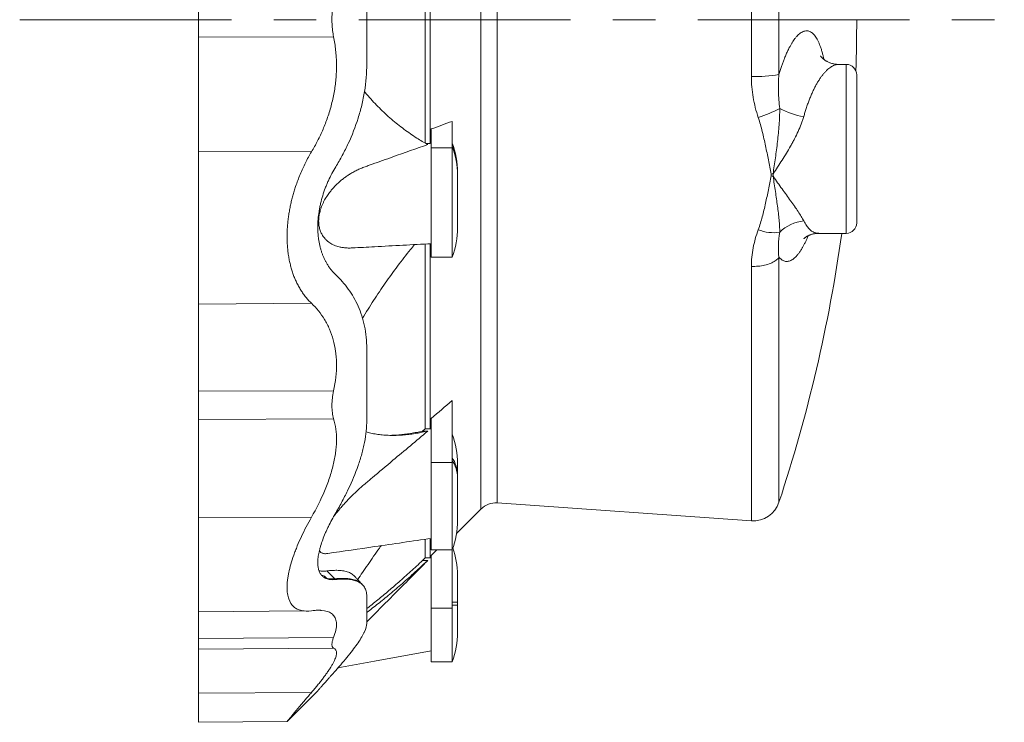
# Model space of a CAD drawing. Header units: millimetres. Extents: x 7 to 413, y 5 to 292.
# Tile 7 of 10: x 122 to 181, y 161 to 203. Entities that reach past the tile are written whole.
import ezdxf

# ---------------------------------------------------------------- set-up
doc = ezdxf.new("R2010")
doc.units = ezdxf.units.MM
doc.linetypes.add('CENTERX2', pattern=[20.32, 12.7, -2.54, 2.54, -2.54])
doc.layers.add('FORMAT', color=7, linetype='Continuous')

msp = doc.modelspace()

# ---------------------------------------------------------------- linework, layer by layer
at = {"color": 7, "linetype": 'Continuous', "lineweight": 15}
for p, q in [((166.033, 199.258), (166.033, 232.697)), ((149.829, 231.995), (149.829, 173.329)), ((150.8, 231.632), (150.8, 173.692)), ((167.69, 231.586), (167.69, 199.384)), ((146.477, 210.049), (146.477, 195.274)), ((146.787, 210.088), (146.787, 195.235)), ((132.896, 201.613), (140.995, 201.629)), ((171.722, 199.98), (171.277, 199.98)), ((171.722, 189.855), (171.722, 199.98)), ((172.347, 199.355), (172.347, 190.48)), ((148.097, 196.566), (148.097, 194.981)), ((146.847, 196.112), (146.847, 194.981)), ((132.896, 194.757), (139.666, 194.735)), ((146.543, 195.236), (146.787, 195.235)), ((146.787, 195.235), (146.847, 195.256)), ((146.847, 194.981), (148.097, 194.981)), ((146.847, 194.981), (146.847, 188.428)), ((148.097, 194.981), (148.097, 188.428)), ((148.418, 193.42), (148.418, 193.5)), ((148.418, 193.363), (148.418, 193.42)), ((148.418, 193.363), (148.418, 190.192)), ((170.069, 189.855), (171.722, 189.855)), ((146.477, 189.215), (146.477, 178.133)), ((146.787, 189.232), (146.787, 178.131)), ((146.847, 188.428), (148.097, 188.428)), ((167.69, 188.421), (167.69, 173.737)), ((166.033, 172.626), (166.033, 187.874)), ((132.896, 185.614), (139.666, 185.664)), ((132.896, 180.389), (140.995, 180.417)), ((148.097, 179.826), (148.097, 176.116)), ((132.896, 178.693), (140.995, 178.746)), ((146.847, 178.763), (146.847, 176.116)), ((146.327, 178.006), (146.477, 178.133)), ((146.327, 178.006), (146.639, 178.007)), ((146.477, 178.133), (146.787, 178.131)), ((146.787, 178.131), (146.847, 178.182)), ((146.847, 176.116), (146.847, 170.881)), ((146.847, 176.116), (148.097, 176.116)), ((148.097, 176.116), (148.097, 170.881)), ((148.418, 175.377), (148.418, 176.047)), ((148.418, 175.225), (148.418, 175.377)), ((148.418, 175.225), (148.418, 172.645)), ((150.8, 173.692), (166.033, 172.626)), ((148.356, 171.855), (149.829, 173.329)), ((132.896, 172.824), (139.666, 172.838)), ((146.477, 171.517), (146.477, 170.397)), ((146.787, 171.561), (146.787, 170.397)), ((146.847, 170.881), (148.097, 170.881)), ((146.847, 170.542), (147.181, 170.881)), ((148.097, 170.881), (148.097, 167.39)), ((146.327, 170.246), (146.477, 170.397)), ((146.327, 170.246), (146.639, 170.248)), ((146.477, 170.397), (146.787, 170.397)), ((146.787, 170.397), (146.847, 170.458)), ((146.847, 170.542), (146.847, 167.39)), ((140.586, 169.621), (141.077, 169.147)), ((148.418, 167.755), (148.418, 169.38)), ((141.075, 169.149), (141.077, 169.147)), ((141.119, 169.106), (141.077, 169.147)), ((148.097, 167.755), (148.418, 167.755)), ((148.418, 167.568), (148.418, 167.755)), ((132.896, 167.164), (139.249, 167.219)), ((132.896, 167.164), (139.249, 167.219)), ((146.847, 167.39), (148.097, 167.39)), ((146.847, 167.39), (146.847, 164.179)), ((148.097, 167.568), (148.418, 167.568)), ((148.097, 167.39), (148.097, 164.179)), ((148.418, 167.568), (148.418, 165.943)), ((132.896, 165.576), (140.995, 165.636)), ((132.896, 164.928), (140.995, 164.998)), ((146.847, 164.179), (148.097, 164.179)), ((141.119, 163.653), (141.257, 163.81)), ((132.896, 162.288), (139.666, 162.333)), ((138.207, 160.594), (140.047, 162.434)), ((140.047, 162.434), (140.047, 162.434)), ((132.896, 160.546), (138.207, 160.593))]:
    msp.add_line(p, q, dxfattribs=at)
at = {"color": 7, "linetype": 'Continuous', "lineweight": 15, "flags": 128}
for points in [[(166.033, 187.874), (166.135, 187.873), (166.238, 187.874), (166.34, 187.878), (166.441, 187.886), (166.54, 187.896), (166.639, 187.91), (166.735, 187.927), (166.829, 187.947), (166.921, 187.969), (167.009, 187.994), (167.094, 188.022), (167.175, 188.053), (167.252, 188.086), (167.325, 188.122), (167.393, 188.159), (167.456, 188.199), (167.514, 188.24), (167.566, 188.283), (167.613, 188.328), (167.654, 188.374), (167.69, 188.421)], [(142.729, 168.786), (142.709, 168.806), (142.687, 168.828)], [(141.257, 163.81), (143.449, 164.208), (146.847, 164.826)]]:
    msp.add_lwpolyline(points, dxfattribs=at)
at = {"color": 7, "linetype": 'Continuous', "lineweight": 15}
for centre, radius, start, end in [((80.199, 202.662), 92.148, 358.09722, 0), ((171.722, 199.355), 0.625, 0, 90), ((166.341, 206.168), 6.917, 267.45011, 281.24301), ((164.069, 204.241), 7.814, 287.7325, 297.96415), ((169.837, 201.187), 4.385, 241.32395, 261.3037), ((143.418, 193.5), 5, 0, 20.66303), ((143.868, 193.418), 4.55, 0.02942, 21.67241), ((143.868, 193.36), 4.55, 0.02941, 21.67241), ((166.319, 198.877), 5.543, 279.38354, 280.57324), ((168.261, 198.29), 5.096, 258.23527, 259.53408), ((143.418, 190.192), 5, 339.33697, 0), ((167.369, 192.337), 2.444, 247.89742, 278.58273), ((169.392, 188.279), 2.334, 95.35285, 135.29362), ((171.722, 190.48), 0.625, 270, 0), ((80.199, 202.662), 92.148, 341.70633, 352.01133), ((143.418, 176.047), 5, 0, 20.66303), ((146.502, 175.351), 1.916, 0.77284, 33.68941), ((146.502, 175.199), 1.916, 0.7728, 33.68939), ((150.713, 172.445), 1.25, 86, 135), ((166.147, 174.248), 1.625, 266, 341.70633), ((143.418, 172.645), 5, 339.33697, 0), ((143.418, 169.38), 5, 0, 19.05532), ((143.418, 165.943), 5, 339.33697, 0)]:
    msp.add_arc(centre, radius, start, end, dxfattribs=at)
for points in [[(142.983, 200.02), (142.983, 201.777), (142.983, 203.547), (142.983, 205.303)], [(146.847, 196.112), (147.263, 196.264), (147.68, 196.415), (148.097, 196.566)], [(167.222, 193.301), (167.229, 193.337), (167.229, 193.372), (167.222, 193.408)], [(167.336, 193.428), (167.343, 193.378), (167.343, 193.328), (167.336, 193.279)], [(142.983, 178.66), (142.983, 180.008), (142.983, 181.44), (142.983, 182.934)], [(146.847, 178.763), (147.263, 179.117), (147.68, 179.472), (148.097, 179.826)], [(142.983, 166.468), (142.983, 166.892), (142.983, 167.439), (142.983, 168.1)]]:
    msp.add_open_spline(points, degree=3, dxfattribs=at)
for points, knots in [([(132.896, 203.71), (132.896, 203.369), (132.896, 203.015), (132.896, 202.308), (132.896, 201.954), (132.896, 201.613)], [0, 0, 0, 0, 0.5, 0.5, 1, 1, 1, 1]), ([(140.995, 201.629), (140.983, 201.692), (140.959, 201.818), (140.932, 202.011), (140.911, 202.208), (140.898, 202.408), (140.892, 202.611), (140.894, 202.82), (140.905, 203.036), (140.925, 203.257), (140.955, 203.477), (140.982, 203.622), (140.995, 203.694)], [0, 0, 0, 0, 0.094059, 0.188187, 0.282241, 0.379028, 0.475895, 0.57268, 0.678659, 0.784638, 0.892318, 1, 1, 1, 1]), ([(167.69, 199.384), (167.714, 199.464), (167.762, 199.624), (167.838, 199.852), (167.915, 200.072), (168.002, 200.302), (168.097, 200.537), (168.203, 200.772), (168.302, 200.972), (168.393, 201.141), (168.477, 201.283), (168.561, 201.412), (168.654, 201.54), (168.754, 201.661), (168.861, 201.77), (168.969, 201.859), (169.078, 201.927), (169.186, 201.973), (169.291, 201.995), (169.391, 201.996), (169.488, 201.975), (169.584, 201.934), (169.678, 201.87), (169.77, 201.785), (169.857, 201.68), (169.939, 201.557), (170.017, 201.418), (170.091, 201.259), (170.162, 201.079), (170.23, 200.88), (170.29, 200.673), (170.341, 200.473), (170.37, 200.34), (170.383, 200.278)], [0, 0, 0, 0, 0.027606, 0.055212, 0.083032, 0.110852, 0.146541, 0.182258, 0.217948, 0.245495, 0.273067, 0.300639, 0.328185, 0.363173, 0.398186, 0.433173, 0.469133, 0.50512, 0.54108, 0.574946, 0.608836, 0.642701, 0.677482, 0.712288, 0.747068, 0.779867, 0.812689, 0.845488, 0.879174, 0.912884, 0.946569, 0.975033, 1, 1, 1, 1]), ([(132.896, 194.757), (132.896, 194.907), (132.896, 195.208), (132.896, 195.67), (132.896, 196.139), (132.896, 196.615), (132.896, 197.097), (132.896, 197.583), (132.896, 198.073), (132.896, 198.572), (132.896, 199.08), (132.896, 199.594), (132.896, 200.106), (132.896, 200.614), (132.896, 201.117), (132.896, 201.448), (132.896, 201.613)], [0, 0, 0, 0, 0.069153, 0.138685, 0.208537, 0.278649, 0.34896, 0.419406, 0.489925, 0.560453, 0.63428, 0.707974, 0.781463, 0.854676, 0.927544, 1, 1, 1, 1]), ([(140.995, 201.629), (141.02, 201.499), (141.068, 201.24), (141.12, 200.844), (141.152, 200.474), (141.167, 200.133), (141.17, 199.821), (141.162, 199.509), (141.141, 199.166), (141.104, 198.794), (141.045, 198.394), (140.969, 197.993), (140.876, 197.594), (140.765, 197.198), (140.641, 196.815), (140.505, 196.446), (140.361, 196.091), (140.204, 195.742), (140.035, 195.399), (139.856, 195.062), (139.73, 194.844), (139.666, 194.735)], [0, 0, 0, 0, 0.055385, 0.110811, 0.166192, 0.208976, 0.251803, 0.294629, 0.337414, 0.392799, 0.448229, 0.503619, 0.560507, 0.617436, 0.674331, 0.728172, 0.782042, 0.835888, 0.890583, 0.945301, 1, 1, 1, 1]), ([(171.278, 199.981), (171.261, 199.981), (171.214, 199.98), (171.14, 199.986), (171.057, 199.995), (170.974, 200.01), (170.89, 200.029), (170.807, 200.054), (170.728, 200.083), (170.653, 200.114), (170.585, 200.148), (170.522, 200.183), (170.465, 200.218), (170.414, 200.253), (170.37, 200.288), (170.33, 200.321), (170.296, 200.352), (170.267, 200.381), (170.243, 200.407), (170.223, 200.43), (170.207, 200.45), (170.195, 200.466), (170.186, 200.478), (170.18, 200.486), (170.178, 200.49), (170.178, 200.49), (170.178, 200.49)], [0, 0, 0, 0, 0.0273812, 0.0756143, 0.118248, 0.1624921, 0.2111282, 0.2592785, 0.3067873, 0.3535223, 0.3993856, 0.4443205, 0.4883149, 0.5314006, 0.5736486, 0.6151598, 0.6560578, 0.6964805, 0.7365728, 0.7764812, 0.8163514, 0.8562983, 0.8964367, 0.9368715, 0.9760934, 1, 1, 1, 1]), ([(141.119, 193.838), (141.256, 194.063), (141.389, 194.293), (141.642, 194.762), (141.762, 195.001), (142.104, 195.735), (142.302, 196.238), (142.548, 197.015), (142.622, 197.278), (142.718, 197.678), (142.748, 197.813), (142.802, 198.084), (142.827, 198.221), (142.938, 198.909), (142.983, 199.463), (142.983, 200.02)], [0, 0, 0, 0, 0.125, 0.125, 0.25, 0.25, 0.5, 0.5, 0.625, 0.625, 0.6875, 0.6875, 0.75, 0.75, 1, 1, 1, 1]), ([(171.278, 199.978), (171.261, 199.979), (171.208, 199.98), (171.119, 199.964), (171.01, 199.932), (170.899, 199.882), (170.788, 199.817), (170.677, 199.736), (170.565, 199.64), (170.452, 199.526), (170.339, 199.396), (170.227, 199.25), (170.116, 199.09), (170.007, 198.915), (169.9, 198.728), (169.796, 198.527), (169.694, 198.313), (169.595, 198.087), (169.499, 197.849), (169.408, 197.601), (169.323, 197.351), (169.245, 197.101), (169.198, 196.935), (169.174, 196.852)], [0, 0, 0, 0, 0.023849, 0.072537, 0.121363, 0.17026, 0.21916, 0.267989, 0.31668, 0.366343, 0.416155, 0.466041, 0.515924, 0.565729, 0.615387, 0.664601, 0.713976, 0.763427, 0.81287, 0.862228, 0.91143, 0.955715, 1, 1, 1, 1]), ([(166.449, 196.798), (166.315, 197.196), (166.212, 197.599), (166.071, 198.419), (166.033, 198.835), (166.033, 199.258)], [0, 0, 0, 0, 0.5, 0.5, 1, 1, 1, 1]), ([(167.69, 199.384), (167.658, 199.044), (167.65, 198.704), (167.668, 198.023), (167.695, 197.682), (167.733, 197.34)], [0, 0, 0, 0, 0.5, 0.5, 1, 1, 1, 1]), ([(142.847, 198.349), (142.917, 198.265), (143.097, 198.05), (143.394, 197.724), (143.738, 197.368), (144.092, 197.027), (144.456, 196.7), (144.829, 196.389), (145.209, 196.095), (145.595, 195.82), (145.962, 195.578), (146.31, 195.366), (146.529, 195.243), (146.639, 195.182)], [0, 0, 0, 0, 0.061256, 0.156928, 0.252579, 0.348149, 0.446306, 0.544533, 0.642789, 0.741025, 0.83919, 0.919572, 1, 1, 1, 1]), ([(167.733, 197.34), (167.734, 197.175), (167.73, 197.01), (167.717, 196.681), (167.707, 196.516), (167.683, 196.186), (167.669, 196.02), (167.637, 195.69), (167.619, 195.524), (167.563, 195.03), (167.52, 194.705), (167.43, 194.062), (167.383, 193.744), (167.336, 193.428)], [0, 0, 0, 0, 0.125, 0.125, 0.25, 0.25, 0.375, 0.375, 0.5, 0.5, 0.75, 0.75, 1, 1, 1, 1]), ([(167.222, 193.408), (167.168, 193.689), (167.114, 193.97), (167.002, 194.534), (166.945, 194.818), (166.823, 195.385), (166.759, 195.669), (166.654, 196.094), (166.617, 196.236), (166.538, 196.518), (166.496, 196.659), (166.449, 196.798)], [0, 0, 0, 0, 0.25, 0.25, 0.5, 0.5, 0.75, 0.75, 0.875, 0.875, 1, 1, 1, 1]), ([(169.174, 196.852), (169.154, 196.777), (169.131, 196.702), (169.081, 196.553), (169.054, 196.478), (168.969, 196.256), (168.906, 196.108), (168.771, 195.815), (168.699, 195.668), (168.585, 195.449), (168.546, 195.375), (168.467, 195.229), (168.426, 195.157), (168.222, 194.797), (168.051, 194.517), (167.787, 194.103), (167.698, 193.967), (167.518, 193.696), (167.427, 193.561), (167.336, 193.428)], [0, 0, 0, 0, 0.0625, 0.0625, 0.125, 0.125, 0.25, 0.25, 0.375, 0.375, 0.4375, 0.4375, 0.5, 0.5, 0.75, 0.75, 0.875, 0.875, 1, 1, 1, 1]), ([(132.896, 185.614), (132.896, 185.676), (132.896, 185.8), (132.896, 186.004), (132.896, 186.224), (132.896, 186.459), (132.896, 186.708), (132.896, 186.971), (132.896, 187.246), (132.896, 187.535), (132.896, 187.838), (132.896, 188.156), (132.896, 188.487), (132.896, 188.829), (132.896, 189.18), (132.896, 189.539), (132.896, 189.904), (132.896, 190.274), (132.896, 190.648), (132.896, 191.024), (132.896, 191.401), (132.896, 191.776), (132.896, 192.15), (132.896, 192.52), (132.896, 192.896), (132.896, 193.279), (132.896, 193.664), (132.896, 194.04), (132.896, 194.404), (132.896, 194.64), (132.896, 194.757)], [0, 0, 0, 0, 0.032622, 0.06575, 0.09936, 0.133425, 0.167916, 0.202174, 0.236778, 0.271693, 0.306881, 0.343028, 0.379376, 0.415878, 0.452489, 0.489162, 0.525849, 0.562502, 0.599075, 0.635519, 0.67179, 0.707843, 0.743634, 0.779124, 0.814273, 0.852499, 0.890224, 0.927406, 0.964009, 1, 1, 1, 1]), ([(142.112, 188.982), (142.07, 188.98), (141.952, 188.972), (141.761, 188.979), (141.541, 189.002), (141.348, 189.04), (141.18, 189.089), (141.037, 189.142), (140.897, 189.209), (140.763, 189.288), (140.636, 189.382), (140.529, 189.479), (140.442, 189.576), (140.371, 189.668), (140.308, 189.766), (140.255, 189.867), (140.209, 189.972), (140.17, 190.085), (140.138, 190.204), (140.116, 190.329), (140.102, 190.459), (140.097, 190.596), (140.102, 190.731), (140.116, 190.861), (140.135, 190.986), (140.162, 191.112), (140.199, 191.249), (140.247, 191.396), (140.308, 191.553), (140.378, 191.706), (140.455, 191.853), (140.536, 191.993), (140.622, 192.126), (140.727, 192.276), (140.855, 192.44), (141.009, 192.617), (141.173, 192.786), (141.345, 192.945), (141.523, 193.094), (141.706, 193.232), (141.893, 193.36), (142.1, 193.488), (142.325, 193.609), (142.57, 193.722), (142.816, 193.822), (143.063, 193.913), (143.641, 194.118), (144.834, 194.541), (145.943, 194.935), (146.639, 195.182)], [0, 0, 0, 0, 0.012722, 0.035495, 0.058237, 0.080929, 0.096835, 0.11274, 0.12884, 0.144938, 0.160876, 0.176809, 0.187751, 0.198702, 0.209639, 0.219374, 0.229109, 0.239084, 0.249059, 0.258813, 0.268566, 0.278677, 0.288788, 0.297514, 0.30624, 0.315197, 0.324156, 0.335675, 0.347197, 0.359043, 0.370892, 0.382295, 0.393711, 0.405118, 0.422684, 0.440253, 0.458901, 0.477568, 0.496222, 0.515361, 0.534513, 0.553655, 0.57775, 0.601866, 0.626021, 0.650195, 0.674338, 0.79577, 1, 1, 1, 1]), ([(139.666, 194.735), (139.604, 194.628), (139.481, 194.415), (139.307, 194.083), (139.142, 193.741), (138.988, 193.39), (138.846, 193.032), (138.727, 192.699), (138.629, 192.392), (138.548, 192.114), (138.476, 191.833), (138.41, 191.548), (138.353, 191.257), (138.304, 190.962), (138.265, 190.668), (138.234, 190.36), (138.213, 190.041), (138.205, 189.711), (138.21, 189.385), (138.227, 189.065), (138.258, 188.753), (138.3, 188.455), (138.353, 188.172), (138.417, 187.903), (138.49, 187.644), (138.573, 187.393), (138.666, 187.153), (138.772, 186.914), (138.893, 186.679), (139.029, 186.448), (139.175, 186.23), (139.33, 186.027), (139.493, 185.836), (139.609, 185.722), (139.666, 185.664)], [0, 0, 0, 0, 0.035786, 0.071679, 0.107614, 0.143533, 0.17939, 0.215151, 0.241748, 0.268372, 0.294994, 0.321588, 0.349191, 0.376829, 0.404465, 0.432066, 0.463555, 0.495156, 0.526815, 0.558476, 0.590081, 0.621573, 0.651161, 0.680827, 0.710538, 0.740256, 0.769938, 0.799539, 0.832872, 0.866282, 0.899741, 0.933211, 0.966648, 1, 1, 1, 1]), ([(140.047, 190.231), (140.047, 190.385), (140.054, 190.541), (140.079, 190.854), (140.098, 191.011), (140.135, 191.247), (140.149, 191.326), (140.18, 191.485), (140.197, 191.564), (140.251, 191.801), (140.293, 191.957), (140.387, 192.265), (140.439, 192.417), (140.525, 192.641), (140.554, 192.716), (140.616, 192.864), (140.648, 192.937), (140.812, 193.299), (140.959, 193.575), (141.119, 193.838)], [0, 0, 0, 0, 0.125, 0.125, 0.25, 0.25, 0.3125, 0.3125, 0.375, 0.375, 0.5, 0.5, 0.625, 0.625, 0.6875, 0.6875, 0.75, 0.75, 1, 1, 1, 1]), ([(166.449, 190.073), (166.496, 190.2), (166.538, 190.33), (166.617, 190.59), (166.654, 190.721), (166.759, 191.118), (166.823, 191.386), (166.945, 191.926), (167.002, 192.199), (167.114, 192.747), (167.168, 193.023), (167.222, 193.301)], [0, 0, 0, 0, 0.125, 0.125, 0.25, 0.25, 0.5, 0.5, 0.75, 0.75, 1, 1, 1, 1]), ([(167.336, 193.279), (167.383, 192.966), (167.431, 192.66), (167.52, 192.064), (167.562, 191.774), (167.637, 191.209), (167.67, 190.934), (167.7, 190.604), (167.706, 190.538), (167.716, 190.409), (167.72, 190.344), (167.73, 190.156), (167.734, 190.035), (167.733, 189.921)], [0, 0, 0, 0, 0.25, 0.25, 0.5, 0.5, 0.75, 0.75, 0.8125, 0.8125, 0.875, 0.875, 1, 1, 1, 1]), ([(169.174, 190.603), (169.154, 190.645), (169.131, 190.689), (169.081, 190.778), (169.054, 190.824), (168.969, 190.964), (168.906, 191.061), (168.771, 191.262), (168.699, 191.366), (168.585, 191.529), (168.546, 191.584), (168.467, 191.695), (168.426, 191.751), (168.222, 192.035), (168.051, 192.271), (167.787, 192.638), (167.698, 192.763), (167.518, 193.017), (167.427, 193.147), (167.336, 193.279)], [0, 0, 0, 0, 0.0625, 0.0625, 0.125, 0.125, 0.25, 0.25, 0.375, 0.375, 0.4375, 0.4375, 0.5, 0.5, 0.75, 0.75, 0.875, 0.875, 1, 1, 1, 1]), ([(140.047, 190.231), (140.048, 190.16), (140.05, 190.018), (140.063, 189.809), (140.083, 189.602), (140.112, 189.399), (140.149, 189.199), (140.194, 189.007), (140.247, 188.824), (140.305, 188.648), (140.371, 188.478), (140.444, 188.315), (140.524, 188.157), (140.617, 187.995), (140.724, 187.831), (140.847, 187.668), (140.979, 187.515), (141.072, 187.423), (141.119, 187.377)], [0, 0, 0, 0, 0.057943, 0.115934, 0.173884, 0.233481, 0.293126, 0.352728, 0.410626, 0.468563, 0.526465, 0.585667, 0.644906, 0.704113, 0.777663, 0.851218, 0.925607, 1, 1, 1, 1]), ([(166.033, 187.874), (166.033, 188.245), (166.071, 188.614), (166.212, 189.346), (166.315, 189.711), (166.449, 190.073)], [0, 0, 0, 0, 0.5, 0.5, 1, 1, 1, 1]), ([(169.174, 190.603), (169.199, 190.554), (169.249, 190.456), (169.33, 190.328), (169.414, 190.213), (169.504, 190.114), (169.598, 190.029), (169.694, 189.961), (169.792, 189.91), (169.892, 189.876), (169.984, 189.857), (170.044, 189.857), (170.069, 189.857)], [0, 0, 0, 0, 0.101667, 0.203417, 0.305089, 0.409738, 0.514471, 0.619125, 0.721699, 0.824348, 0.926925, 1, 1, 1, 1]), ([(167.733, 189.921), (167.695, 189.661), (167.668, 189.407), (167.65, 188.908), (167.658, 188.663), (167.69, 188.421)], [0, 0, 0, 0, 0.5, 0.5, 1, 1, 1, 1]), ([(169.435, 189.71), (169.421, 189.673), (169.38, 189.571), (169.311, 189.417), (169.229, 189.246), (169.147, 189.087), (169.055, 188.925), (168.954, 188.766), (168.845, 188.615), (168.734, 188.484), (168.624, 188.376), (168.514, 188.289), (168.405, 188.226), (168.298, 188.186), (168.194, 188.168), (168.09, 188.172), (167.989, 188.197), (167.89, 188.245), (167.807, 188.304), (167.741, 188.365), (167.707, 188.403), (167.69, 188.421)], [0, 0, 0, 0, 0.026217, 0.0729991, 0.119825, 0.1666511, 0.2134336, 0.2740254, 0.3348035, 0.3956767, 0.4565498, 0.5173283, 0.5779201, 0.6371098, 0.6964787, 0.7559359, 0.8153905, 0.8747527, 0.9339381, 0.9669691, 1, 1, 1, 1]), ([(169.185, 189.535), (169.185, 189.535), (169.185, 189.534), (169.189, 189.539), (169.197, 189.547), (169.209, 189.559), (169.226, 189.574), (169.248, 189.592), (169.274, 189.612), (169.306, 189.635), (169.343, 189.659), (169.384, 189.683), (169.429, 189.707), (169.478, 189.731), (169.534, 189.755), (169.595, 189.778), (169.663, 189.799), (169.736, 189.818), (169.814, 189.834), (169.896, 189.846), (169.981, 189.853), (170.039, 189.854), (170.068, 189.855)], [0, 0, 0, 0, 0.0295, 0.079762, 0.129653, 0.179326, 0.228945, 0.278653, 0.328599, 0.37897, 0.429955, 0.481745, 0.52743, 0.576593, 0.62647, 0.677225, 0.728953, 0.781706, 0.835476, 0.890194, 0.945731, 1, 1, 1, 1]), ([(142.112, 188.98), (142.558, 189.004), (144.136, 189.09), (145.714, 189.174), (146.847, 189.235)], [0, 0, 0, 0, 0.282247, 1, 1, 1, 1]), ([(142.729, 184.764), (142.838, 184.944), (143.057, 185.304), (143.394, 185.834), (143.738, 186.356), (144.092, 186.875), (144.456, 187.388), (144.829, 187.896), (145.209, 188.393), (145.548, 188.823), (145.762, 189.081), (145.845, 189.182)], [0, 0, 0, 0, 0.114058, 0.228248, 0.342412, 0.456479, 0.573633, 0.690871, 0.808143, 0.925392, 1, 1, 1, 1]), ([(141.119, 187.377), (141.256, 187.247), (141.389, 187.111), (141.642, 186.824), (141.762, 186.674), (142.104, 186.2), (142.302, 185.858), (142.548, 185.304), (142.622, 185.112), (142.718, 184.813), (142.748, 184.711), (142.802, 184.504), (142.827, 184.398), (142.938, 183.86), (142.983, 183.408), (142.983, 182.934)], [0, 0, 0, 0, 0.125, 0.125, 0.25, 0.25, 0.5, 0.5, 0.625, 0.625, 0.6875, 0.6875, 0.75, 0.75, 1, 1, 1, 1]), ([(132.896, 180.389), (132.896, 180.916), (132.896, 181.431), (132.896, 182.421), (132.896, 182.896), (132.896, 183.787), (132.896, 184.203), (132.896, 184.964), (132.896, 185.309), (132.896, 185.614)], [0, 0, 0, 0, 0.25, 0.25, 0.5, 0.5, 0.75, 0.75, 1, 1, 1, 1]), ([(140.995, 180.417), (141.113, 180.971), (141.172, 181.505), (141.167, 182.147), (141.162, 182.274), (141.145, 182.526), (141.132, 182.651), (141.083, 183.016), (141.035, 183.249), (140.912, 183.695), (140.836, 183.908), (140.704, 184.214), (140.656, 184.314), (140.556, 184.509), (140.503, 184.603), (140.224, 185.06), (139.961, 185.381), (139.666, 185.664)], [0, 0, 0, 0, 0.25, 0.25, 0.3125, 0.3125, 0.375, 0.375, 0.5, 0.5, 0.625, 0.625, 0.6875, 0.6875, 0.75, 0.75, 1, 1, 1, 1]), ([(132.896, 180.389), (132.896, 180.068), (132.896, 179.759), (132.896, 179.186), (132.896, 178.923), (132.896, 178.693)], [0, 0, 0, 0, 0.5, 0.5, 1, 1, 1, 1]), ([(140.995, 178.746), (140.962, 178.86), (140.936, 178.98), (140.902, 179.235), (140.893, 179.37), (140.893, 179.582), (140.895, 179.655), (140.904, 179.802), (140.91, 179.876), (140.936, 180.103), (140.962, 180.258), (140.995, 180.417)], [0, 0, 0, 0, 0.25, 0.25, 0.5, 0.5, 0.625, 0.625, 0.75, 0.75, 1, 1, 1, 1]), ([(132.896, 178.693), (132.896, 178.315), (132.896, 177.9), (132.896, 177.008), (132.896, 176.531), (132.896, 175.53), (132.896, 175.007), (132.896, 173.931), (132.896, 173.38), (132.896, 172.824)], [0, 0, 0, 0, 0.25, 0.25, 0.5, 0.5, 0.75, 0.75, 1, 1, 1, 1]), ([(140.995, 178.746), (141.113, 178.349), (141.172, 177.918), (141.167, 177.335), (141.162, 177.216), (141.145, 176.974), (141.132, 176.85), (141.083, 176.478), (141.035, 176.227), (140.912, 175.717), (140.836, 175.459), (140.704, 175.067), (140.656, 174.935), (140.556, 174.671), (140.503, 174.54), (140.224, 173.882), (139.961, 173.359), (139.666, 172.838)], [0, 0, 0, 0, 0.25, 0.25, 0.3125, 0.3125, 0.375, 0.375, 0.5, 0.5, 0.625, 0.625, 0.6875, 0.6875, 0.75, 0.75, 1, 1, 1, 1]), ([(141.119, 173.1), (141.256, 173.334), (141.389, 173.569), (141.642, 174.042), (141.762, 174.279), (142.104, 174.993), (142.302, 175.465), (142.548, 176.168), (142.622, 176.401), (142.718, 176.75), (142.748, 176.866), (142.802, 177.097), (142.827, 177.213), (142.938, 177.788), (142.983, 178.232), (142.983, 178.66)], [0, 0, 0, 0, 0.125, 0.125, 0.25, 0.25, 0.5, 0.5, 0.625, 0.625, 0.6875, 0.6875, 0.75, 0.75, 1, 1, 1, 1]), ([(140.988, 172.871), (140.995, 172.879), (141.055, 172.961), (141.175, 173.113), (141.349, 173.324), (141.528, 173.53), (141.711, 173.731), (141.896, 173.927), (142.1, 174.134), (142.325, 174.35), (142.57, 174.573), (142.816, 174.788), (143.063, 174.998), (143.641, 175.484), (144.834, 176.487), (145.943, 177.421), (146.639, 178.007)], [0, 0, 0, 0, 0.003919, 0.037453, 0.071067, 0.104749, 0.138461, 0.172145, 0.205726, 0.248604, 0.291518, 0.334503, 0.377519, 0.420483, 0.636572, 1, 1, 1, 1]), ([(142.943, 177.952), (142.981, 177.941), (143.129, 177.898), (143.394, 177.845), (143.738, 177.79), (144.092, 177.757), (144.456, 177.742), (144.829, 177.746), (145.209, 177.769), (145.595, 177.81), (145.962, 177.866), (146.31, 177.931), (146.529, 177.982), (146.639, 178.007)], [0, 0, 0, 0, 0.034287, 0.132708, 0.231107, 0.329422, 0.430399, 0.531448, 0.632526, 0.733585, 0.834571, 0.917262, 1, 1, 1, 1]), ([(146.327, 178.006), (146.206, 177.979), (145.964, 177.923), (145.606, 177.858), (145.252, 177.806), (144.903, 177.77), (144.618, 177.75), (144.45, 177.748), (144.395, 177.747)], [0, 0, 0, 0, 0.182298, 0.364661, 0.547019, 0.729311, 0.911656, 1, 1, 1, 1]), ([(140.047, 170.117), (140.047, 170.212), (140.054, 170.313), (140.079, 170.524), (140.098, 170.635), (140.135, 170.807), (140.149, 170.866), (140.18, 170.986), (140.197, 171.047), (140.251, 171.232), (140.293, 171.359), (140.387, 171.615), (140.439, 171.746), (140.525, 171.945), (140.554, 172.012), (140.616, 172.146), (140.648, 172.214), (140.812, 172.553), (140.959, 172.826), (141.119, 173.1)], [0, 0, 0, 0, 0.125, 0.125, 0.25, 0.25, 0.3125, 0.3125, 0.375, 0.375, 0.5, 0.5, 0.625, 0.625, 0.6875, 0.6875, 0.75, 0.75, 1, 1, 1, 1]), ([(132.896, 167.166), (132.896, 167.169), (132.896, 167.176), (132.896, 167.207), (132.896, 167.257), (132.896, 167.326), (132.896, 167.411), (132.896, 167.514), (132.896, 167.635), (132.896, 167.776), (132.896, 167.936), (132.896, 168.114), (132.896, 168.309), (132.896, 168.521), (132.896, 168.749), (132.896, 168.993), (132.896, 169.25), (132.896, 169.521), (132.896, 169.803), (132.896, 170.096), (132.896, 170.398), (132.896, 170.708), (132.896, 171.035), (132.896, 171.378), (132.896, 171.736), (132.896, 172.097), (132.896, 172.459), (132.896, 172.703), (132.896, 172.824)], [0, 0, 0, 0, 0.02174, 0.058741, 0.096204, 0.133414, 0.171, 0.208924, 0.247145, 0.286408, 0.325888, 0.365536, 0.405303, 0.445136, 0.484985, 0.524797, 0.564521, 0.604107, 0.643504, 0.682663, 0.72154, 0.760088, 0.798266, 0.839787, 0.880763, 0.92115, 0.960907, 1, 1, 1, 1]), ([(139.666, 172.838), (139.446, 172.45), (139.246, 172.065), (138.979, 171.493), (138.896, 171.304), (138.779, 171.021), (138.742, 170.927), (138.67, 170.741), (138.636, 170.649), (138.476, 170.194), (138.377, 169.849), (138.293, 169.445), (138.278, 169.365), (138.252, 169.208), (138.241, 169.131), (138.215, 168.905), (138.207, 168.763), (138.206, 168.498), (138.215, 168.373), (138.24, 168.2), (138.25, 168.145), (138.276, 168.038), (138.29, 167.987), (138.375, 167.743), (138.475, 167.59), (138.635, 167.446), (138.669, 167.42), (138.74, 167.372), (138.777, 167.351), (138.894, 167.293), (138.978, 167.265), (139.246, 167.207), (139.446, 167.204), (139.666, 167.232)], [0, 0, 0, 0, 0.125, 0.125, 0.1875, 0.1875, 0.21875, 0.21875, 0.25, 0.25, 0.375, 0.375, 0.40625, 0.40625, 0.4375, 0.4375, 0.5, 0.5, 0.5625, 0.5625, 0.59375, 0.59375, 0.625, 0.625, 0.75, 0.75, 0.78125, 0.78125, 0.8125, 0.8125, 0.875, 0.875, 1, 1, 1, 1]), ([(140.646, 170.664), (141.58, 170.801), (143.647, 171.104), (145.714, 171.407), (146.847, 171.573)], [0, 0, 0, 0, 0.4519827, 1, 1, 1, 1]), ([(140.646, 170.665), (140.618, 170.661), (140.556, 170.653), (140.468, 170.653), (140.383, 170.663), (140.305, 170.686), (140.237, 170.724), (140.181, 170.774), (140.156, 170.819), (140.144, 170.841)], [0, 0, 0, 0, 0.1257751, 0.2732318, 0.4203078, 0.5668464, 0.7161001, 0.8656942, 1, 1, 1, 1]), ([(142.439, 169.1), (142.535, 169.243), (142.738, 169.544), (143.057, 170.01), (143.394, 170.496), (143.657, 170.871), (143.809, 171.084), (143.844, 171.133)], [0, 0, 0, 0, 0.215018, 0.452987, 0.691036, 0.929033, 1, 1, 1, 1]), ([(140.047, 170.117), (140.048, 170.073), (140.05, 169.987), (140.063, 169.867), (140.083, 169.754), (140.112, 169.649), (140.149, 169.552), (140.194, 169.465), (140.247, 169.389), (140.305, 169.322), (140.371, 169.264), (140.444, 169.214), (140.524, 169.173), (140.617, 169.138), (140.724, 169.112), (140.847, 169.097), (140.979, 169.094), (141.072, 169.102), (141.119, 169.106)], [0, 0, 0, 0, 0.0579433, 0.1159348, 0.1738841, 0.2334814, 0.2931266, 0.3527289, 0.4106267, 0.4685635, 0.5264658, 0.5856677, 0.6449061, 0.7041134, 0.7776642, 0.8512176, 0.9256076, 1, 1, 1, 1]), ([(142.983, 167.136), (143.008, 167.154), (143.143, 167.252), (143.394, 167.444), (143.738, 167.713), (144.092, 168), (144.456, 168.302), (144.829, 168.62), (145.209, 168.951), (145.595, 169.293), (145.962, 169.625), (146.31, 169.943), (146.529, 170.147), (146.639, 170.248)], [0, 0, 0, 0, 0.0225402, 0.1221581, 0.221754, 0.3212653, 0.4234706, 0.5257488, 0.6280566, 0.7303447, 0.8325583, 0.9162556, 1, 1, 1, 1]), ([(142.983, 166.57), (143.01, 166.596), (143.118, 166.706), (143.641, 167.231), (144.833, 168.431), (145.943, 169.548), (146.639, 170.248)], [0, 0, 0, 0, 0.021684, 0.089206, 0.428822, 1, 1, 1, 1]), ([(142.983, 167.136), (143.008, 167.154), (143.143, 167.252), (143.395, 167.444), (143.738, 167.713), (144.092, 168), (144.456, 168.302), (144.829, 168.62), (145.209, 168.951), (145.595, 169.293), (145.962, 169.625), (146.31, 169.943), (146.529, 170.147), (146.639, 170.248)], [0, 0, 0, 0, 0.022631, 0.122238, 0.221823, 0.321324, 0.423517, 0.525784, 0.62808, 0.730356, 0.832558, 0.916256, 1, 1, 1, 1]), ([(146.327, 170.246), (146.206, 170.134), (145.964, 169.909), (145.606, 169.582), (145.252, 169.264), (144.903, 168.954), (144.559, 168.654), (144.219, 168.364), (143.885, 168.084), (143.551, 167.812), (143.25, 167.572), (143.061, 167.428), (142.983, 167.368)], [0, 0, 0, 0, 0.102059, 0.204155, 0.306247, 0.408304, 0.510389, 0.612517, 0.714641, 0.816723, 0.924262, 1, 1, 1, 1]), ([(140.586, 169.621), (140.546, 169.617), (140.466, 169.61), (140.35, 169.608), (140.239, 169.614), (140.162, 169.624), (140.124, 169.634), (140.119, 169.635)], [0, 0, 0, 0, 0.239698, 0.479382, 0.720622, 0.961842, 1, 1, 1, 1]), ([(140.246, 169.393), (140.247, 169.392), (140.276, 169.37), (140.342, 169.338), (140.412, 169.314), (140.447, 169.302)], [0, 0, 0, 0, 0.019266, 0.507781, 1, 1, 1, 1]), ([(142.25, 169.302), (142.248, 169.305), (142.22, 169.337), (142.156, 169.392), (142.056, 169.462), (141.942, 169.521), (141.816, 169.569), (141.677, 169.607), (141.525, 169.635), (141.363, 169.651), (141.203, 169.658), (141.047, 169.656), (140.898, 169.649), (140.744, 169.637), (140.639, 169.627), (140.586, 169.621)], [0, 0, 0, 0, 0.008055, 0.094928, 0.181879, 0.268835, 0.355716, 0.444976, 0.534304, 0.623644, 0.71292, 0.78462, 0.85632, 0.92816, 1, 1, 1, 1]), ([(140.447, 169.302), (140.469, 169.282), (140.49, 169.261), (140.523, 169.231), (140.534, 169.22), (140.556, 169.2), (140.567, 169.19), (140.577, 169.179)], [0, 0, 0, 0, 0.5, 0.5, 0.75, 0.75, 1, 1, 1, 1]), ([(140.577, 169.179), (140.65, 169.157), (140.728, 169.144), (140.895, 169.134), (140.984, 169.137), (141.077, 169.147)], [0, 0, 0, 0, 0.5, 0.5, 1, 1, 1, 1]), ([(142.74, 168.772), (142.738, 168.775), (142.711, 168.812), (142.647, 168.871), (142.546, 168.948), (142.431, 169.013), (142.295, 169.07), (142.137, 169.117), (141.953, 169.152), (141.754, 169.172), (141.54, 169.178), (141.315, 169.17), (141.156, 169.155), (141.077, 169.147)], [0, 0, 0, 0, 0.008758, 0.097682, 0.186256, 0.274663, 0.363064, 0.468493, 0.574342, 0.680738, 0.787166, 0.893532, 1, 1, 1, 1]), ([(141.077, 169.147), (141.125, 169.152), (141.221, 169.162), (141.361, 169.171), (141.498, 169.175), (141.651, 169.175), (141.818, 169.166), (141.994, 169.144), (142.159, 169.11), (142.304, 169.065), (142.431, 169.01), (142.541, 168.948), (142.627, 168.887), (142.67, 168.842), (142.686, 168.826)], [0, 0, 0, 0, 0.067998, 0.135995, 0.204132, 0.272268, 0.373756, 0.475241, 0.577385, 0.679527, 0.768971, 0.858412, 0.948454, 1, 1, 1, 1]), ([(141.119, 169.106), (141.185, 169.113), (141.317, 169.126), (141.507, 169.135), (141.689, 169.135), (141.861, 169.125), (142.024, 169.105), (142.177, 169.074), (142.318, 169.033), (142.449, 168.98), (142.569, 168.916), (142.675, 168.839), (142.767, 168.75), (142.844, 168.648), (142.906, 168.532), (142.95, 168.402), (142.978, 168.259), (142.982, 168.153), (142.983, 168.1)], [0, 0, 0, 0, 0.061047, 0.122094, 0.183391, 0.244686, 0.30591, 0.367178, 0.428441, 0.489658, 0.552573, 0.615551, 0.678522, 0.741425, 0.805735, 0.870044, 0.935022, 1, 1, 1, 1]), ([(142.71, 168.807), (142.678, 168.841), (142.61, 168.914), (142.502, 169.031), (142.381, 169.161), (142.296, 169.253), (142.251, 169.301), (142.25, 169.302)], [0, 0, 0, 0, 0.209861, 0.445794, 0.707809, 0.995916, 1, 1, 1, 1]), ([(132.896, 167.16), (132.896, 167.154), (132.896, 167.136), (132.896, 167.083), (132.896, 167.004), (132.896, 166.902), (132.896, 166.779), (132.896, 166.632), (132.896, 166.461), (132.896, 166.27), (132.896, 166.058), (132.896, 165.829), (132.896, 165.66), (132.896, 165.576)], [0, 0, 0, 0, 0.045736, 0.138748, 0.231941, 0.32523, 0.41853, 0.516194, 0.613683, 0.7109, 0.807753, 0.904149, 1, 1, 1, 1]), ([(140.995, 165.636), (141.113, 165.945), (141.172, 166.212), (141.167, 166.494), (141.162, 166.548), (141.145, 166.65), (141.132, 166.698), (141.083, 166.834), (141.035, 166.911), (140.912, 167.042), (140.836, 167.096), (140.704, 167.16), (140.656, 167.178), (140.556, 167.21), (140.503, 167.223), (140.224, 167.273), (139.961, 167.271), (139.666, 167.232)], [0, 0, 0, 0, 0.25, 0.25, 0.3125, 0.3125, 0.375, 0.375, 0.5, 0.5, 0.625, 0.625, 0.6875, 0.6875, 0.75, 0.75, 1, 1, 1, 1]), ([(140.244, 167.256), (140.23, 167.257), (140.164, 167.263), (140.035, 167.263), (139.856, 167.255), (139.73, 167.24), (139.666, 167.232)], [0, 0, 0, 0, 0.079385, 0.386206, 0.693153, 1, 1, 1, 1]), ([(141.119, 163.653), (141.256, 163.807), (141.389, 163.958), (141.642, 164.254), (141.762, 164.398), (142.104, 164.819), (142.302, 165.079), (142.548, 165.44), (142.622, 165.555), (142.718, 165.718), (142.748, 165.772), (142.802, 165.875), (142.827, 165.925), (142.938, 166.168), (142.983, 166.333), (142.983, 166.468)], [0, 0, 0, 0, 0.125, 0.125, 0.25, 0.25, 0.5, 0.5, 0.625, 0.625, 0.6875, 0.6875, 0.75, 0.75, 1, 1, 1, 1]), ([(132.896, 165.576), (132.896, 165.397), (132.896, 165.25), (132.896, 165.031), (132.896, 164.96), (132.896, 164.928)], [0, 0, 0, 0, 0.5, 0.5, 1, 1, 1, 1]), ([(140.995, 164.998), (140.983, 165.005), (140.959, 165.018), (140.932, 165.048), (140.911, 165.087), (140.898, 165.134), (140.892, 165.19), (140.894, 165.257), (140.905, 165.335), (140.925, 165.426), (140.955, 165.525), (140.982, 165.599), (140.995, 165.636)], [0, 0, 0, 0, 0.094059, 0.188186, 0.282241, 0.379027, 0.475894, 0.57268, 0.678658, 0.784638, 0.892318, 1, 1, 1, 1]), ([(132.896, 164.928), (132.896, 164.875), (132.896, 164.779), (132.896, 164.499), (132.896, 164.315), (132.896, 163.865), (132.896, 163.599), (132.896, 162.994), (132.896, 162.655), (132.896, 162.288)], [0, 0, 0, 0, 0.25, 0.25, 0.5, 0.5, 0.75, 0.75, 1, 1, 1, 1]), ([(140.995, 164.998), (141.02, 164.985), (141.068, 164.958), (141.12, 164.9), (141.152, 164.835), (141.167, 164.763), (141.17, 164.69), (141.162, 164.609), (141.141, 164.511), (141.104, 164.393), (141.045, 164.254), (140.969, 164.101), (140.876, 163.935), (140.765, 163.757), (140.641, 163.572), (140.505, 163.382), (140.361, 163.188), (140.204, 162.985), (140.035, 162.775), (139.856, 162.558), (139.73, 162.408), (139.666, 162.333)], [0, 0, 0, 0, 0.055385, 0.110811, 0.166192, 0.208976, 0.251803, 0.294629, 0.337414, 0.392799, 0.448229, 0.503619, 0.560507, 0.617437, 0.674331, 0.728172, 0.782042, 0.835888, 0.890583, 0.945301, 1, 1, 1, 1]), ([(140.047, 162.434), (140.048, 162.435), (140.05, 162.437), (140.063, 162.451), (140.083, 162.475), (140.112, 162.508), (140.149, 162.551), (140.194, 162.603), (140.247, 162.663), (140.305, 162.73), (140.371, 162.806), (140.444, 162.889), (140.524, 162.98), (140.617, 163.086), (140.724, 163.208), (140.847, 163.347), (140.979, 163.495), (141.072, 163.6), (141.119, 163.653)], [0, 0, 0, 0, 0.056582, 0.114658, 0.172691, 0.232374, 0.292106, 0.351794, 0.409775, 0.467796, 0.525782, 0.585069, 0.644393, 0.703686, 0.777343, 0.851003, 0.9255, 1, 1, 1, 1]), ([(140.051, 162.438), (140.055, 162.443), (140.062, 162.451), (140.083, 162.475), (140.112, 162.508), (140.149, 162.551), (140.194, 162.603), (140.247, 162.663), (140.305, 162.73), (140.371, 162.806), (140.444, 162.889), (140.524, 162.98), (140.617, 163.086), (140.724, 163.208), (140.847, 163.347), (140.979, 163.495), (141.072, 163.6), (141.119, 163.653)], [0, 0, 0, 0, 0.061558, 0.123072, 0.186335, 0.249649, 0.312917, 0.374376, 0.435876, 0.49734, 0.560183, 0.623065, 0.685914, 0.763989, 0.842067, 0.921032, 1, 1, 1, 1]), ([(139.666, 162.333), (139.605, 162.262), (139.483, 162.118), (139.311, 161.916), (139.146, 161.721), (138.992, 161.537), (138.847, 161.365), (138.727, 161.221), (138.629, 161.103), (138.548, 161.006), (138.476, 160.918), (138.41, 160.84), (138.353, 160.77), (138.304, 160.711), (138.265, 160.664), (138.234, 160.626), (138.214, 160.602), (138.205, 160.591), (138.207, 160.594), (138.207, 160.594)], [0, 0, 0, 0, 0.070859, 0.141757, 0.212608, 0.285257, 0.35796, 0.430599, 0.483827, 0.53711, 0.590389, 0.643611, 0.698852, 0.754165, 0.809473, 0.86471, 0.926879, 0.989103, 1, 1, 1, 1]), ([(132.896, 160.548), (132.896, 160.549), (132.896, 160.549), (132.896, 160.572), (132.896, 160.614), (132.896, 160.676), (132.896, 160.756), (132.896, 160.854), (132.896, 160.97), (132.896, 161.101), (132.896, 161.253), (132.896, 161.426), (132.896, 161.62), (132.896, 161.829), (132.896, 162.05), (132.896, 162.209), (132.896, 162.288)], [0, 0, 0, 0, 0.051695, 0.125002, 0.198147, 0.271036, 0.343578, 0.415684, 0.487267, 0.558247, 0.628545, 0.704997, 0.780447, 0.854812, 0.928018, 1, 1, 1, 1])]:
    msp.add_open_spline(points, degree=3, knots=knots, dxfattribs=at)
at = {"layer": 'FORMAT', "linetype": 'CENTERX2', "lineweight": 0}
msp.add_line((122.179, 202.662), (181.196, 202.662), dxfattribs=at)

doc.saveas('drawing.dxf')
